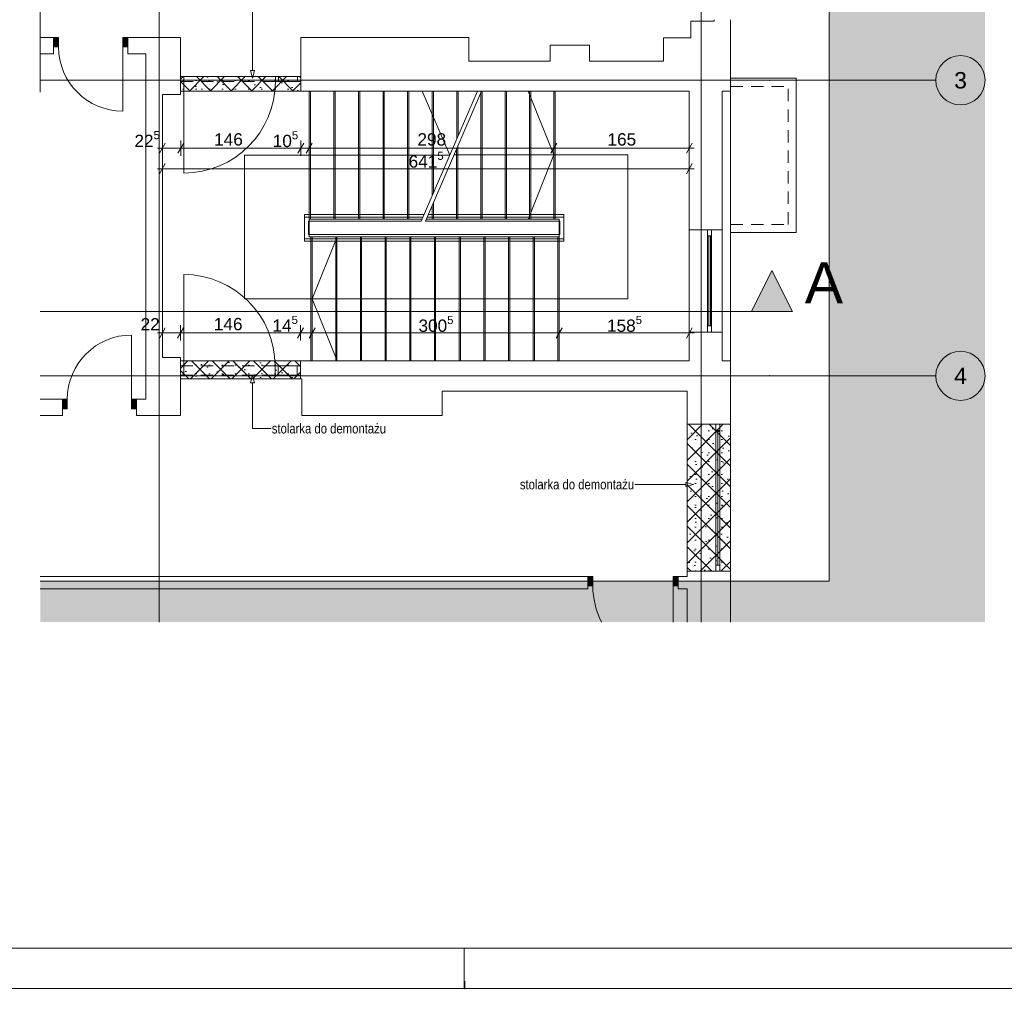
# Paper-space layout 'A-24 ROZBIÓRKI - PIĘTRO 6' of a CAD drawing. Header units: millimetres. Extents: x 0 to 540, y 0 to 297.
# Tile 5 of 7: x 306 to 426, y 0 to 118. Entities that reach past the tile are written whole.
import ezdxf
from ezdxf.xclip import XClip

# ---------------------------------------------------------------- set-up
doc = ezdxf.new("R2010")
doc.units = ezdxf.units.MM
doc.header["$MEASUREMENT"] = 0
doc.header["$XCLIPFRAME"] = 0
for name, pattern in [('ACAD_ISO03W100', [300, 120, -180]), ('DASHDOTX2', [1000, 500, -250, 0, -250]), ('GESTRICHELT2', [93.75, 62.5, -31.25]), ('Przer. długie kreski', [2.5, 1.5, -1]), ('PRZERYWANA_DU_A', [550, 350.0000000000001, -199.9999999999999])]:
    doc.linetypes.add(name, pattern=pattern)
for name, color, linetype, lineweight in [('0_Nr_pióra__2', 8, 'Continuous', 13), ('A_linie przekroju_Nr_pióra__1', 7, 'Continuous', 20), ('A_wymiary_Nr_pióra__1', 7, 'Continuous', 20), ('A_wymiary_Nr_pióra__2', 8, 'Continuous', 13), ('A_ściany_Nr_pióra__1', 7, 'Continuous', 20), ('Drzwi Archicad_Nr_pióra__1', 7, 'Continuous', 20)]:
    doc.layers.add(name, color=color, linetype=linetype, lineweight=lineweight)
for name, color, linetype, lineweight, true_color in [('A__balustrada_Nr_pióra__161', 7, 'Continuous', 5, 0x949494), ('A_Arkusz_Nr_pióra__255', 7, 'Continuous', 15, 0x242424), ('A_opis_Nr_pióra__255', 7, 'Continuous', 15, 0x242424), ('A_opis_Nr_pióra__8', 7, 'Continuous', 13, 0x4c4c4c), ('A_osie_Nr_pióra__16', 7, 'Continuous', 5, 0x0f0f0f), ('A_osie_Nr_pióra__76', 7, 'Continuous', 5, 0x2d2d2d), ('A_pochwyt_Nr_pióra__161', 7, 'Continuous', 5, 0x949494), ('A_rozbiórki_Nr_pióra__10', 7, 'Continuous', 13, 0x4b4b4b), ('A_schody_Nr_pióra__10', 7, 'Continuous', 13, 0x4b4b4b), ('A_schody_Nr_pióra__4', 7, 'Continuous', 18, 0x4b4b4b), ('A_ściany_Nr_pióra__10', 7, 'Continuous', 13, 0x4b4b4b), ('A_ściany_Nr_pióra__19', 7, 'Continuous', 5, 0x191919), ('Okna Archicada_Nr_pióra__19', 7, 'Continuous', 5, 0x191919)]:
    doc.layers.add(name, color=color, linetype=linetype, lineweight=lineweight, true_color=true_color)
for name, color, linetype in [('A_linie przekroju', 7, 'Continuous'), ('A_podrys', 7, 'Continuous'), ('A_rozbiórki', 7, 'Continuous'), ('Drzwi Archicad', 7, 'Continuous')]:
    doc.layers.add(name, color=color, linetype=linetype)
doc.styles.add('STYL_AUTOMATYCZNY_1', font='arial.ttf')
doc.styles.add('STYL_AUTOMATYCZNY_2', font='ARIALN.TTF')
doc.styles.add('STYL_AUTOMATYCZNY_4', font='arial.ttf')
pattern_1 = [(45, (-1716.411246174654, -334.4476860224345), (-1.257235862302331, 1.257235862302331), []), (135, (-1716.411246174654, -334.4476860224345), (1.257235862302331, 1.257235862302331), []), (90, (-1717.668482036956, -333.1904501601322), (-1.600200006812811, 0), [0, -1.066800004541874, 0, -1.600200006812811]), (155, (-1716.411246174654, -331.9332142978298), (0.6762737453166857, 1.450273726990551), [0, -0.7823200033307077, 0, -1.351280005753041])]

# ---------------------------------------------------------------- blocks, each defined once
blk = doc.blocks.new('Rysunek_2_2', base_point=(-1716.411246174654, -334.4476860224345))
at = {"linetype": 'Continuous', "lineweight": 0, "true_color": 0x484848}
blk.add_hatch(color=251, dxfattribs=at).paths.add_polyline_path([(423.4538667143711, 220.3362008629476), (308.3886548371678, 220.3362008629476), (308.3886548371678, 208.4371472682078), (404.4538622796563, 208.4371472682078), (404.4538622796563, 49.62715099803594), (308.3886548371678, 49.62715099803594), (308.3886548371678, 44.62714708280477), (423.4538667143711, 44.62714708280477)])
at = {"layer": 'A_linie przekroju', "linetype": 'Continuous', "lineweight": 0, "true_color": 0x000000}
blk.add_hatch(color=18, dxfattribs=at).paths.add_polyline_path([(399.9983686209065, 82.4598527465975), (397.4983686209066, 87.4598527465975), (394.9983686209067, 82.4598527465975)])
at = {"layer": 'A_rozbiórki', "linetype": 'Continuous', "lineweight": 0, "true_color": 0x4b4b4b}
h = blk.add_hatch(dxfattribs=at)
h.set_pattern_fill('facing_tile_0002', color=251, style=0, pattern_type=2)
h.set_pattern_definition(pattern_1)
h.paths.add_polyline_path([(340.1138627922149, 111.0671480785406), (325.4838627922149, 111.0671480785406), (325.4838627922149, 109.3171480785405), (340.1138627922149, 109.3171480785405)])
h = blk.add_hatch(dxfattribs=at)
h.set_pattern_fill('facing_tile_0002', color=251, style=0, pattern_type=2)
h.set_pattern_definition(pattern_1)
h.paths.add_polyline_path([(340.0738627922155, 76.44714807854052), (325.464464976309, 76.44714807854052), (325.464464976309, 74.24714807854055), (340.0738627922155, 74.24714807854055)])
h = blk.add_hatch(dxfattribs=at)
h.set_pattern_fill('facing_tile_0002', color=251, style=0, pattern_type=2)
h.set_pattern_definition(pattern_1)
h.paths.add_polyline_path([(387.1738627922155, 68.72714807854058), (387.1738627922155, 50.82714807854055), (392.4538627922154, 50.82714807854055), (392.4538627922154, 68.72714807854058)])
at = {"layer": 'Drzwi Archicad', "linetype": 'Continuous', "lineweight": 0, "true_color": 0xfdfdfd}
for points in [[(310.0228273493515, 115.8471480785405), (310.0228273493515, 114.6971480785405), (310.6228273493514, 114.6971480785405), (310.6228273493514, 115.8471480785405)], [(319.0493673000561, 114.6971480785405), (319.0493673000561, 115.8471480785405), (318.4493673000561, 115.8471480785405), (318.4493673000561, 114.6971480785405)], [(311.0867123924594, 70.62214807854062), (311.6867123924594, 70.62214807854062), (311.6867123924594, 71.7721480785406), (311.0867123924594, 71.7721480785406)], [(320.113252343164, 71.7721480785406), (319.5132523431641, 71.7721480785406), (319.5132523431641, 70.62214807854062), (320.113252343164, 70.62214807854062)], [(375.0858627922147, 50.1771480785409), (375.0858627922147, 49.02714807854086), (375.6858627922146, 49.02714807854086), (375.6858627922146, 50.1771480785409)], [(386.0858627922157, 49.02714807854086), (386.0858627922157, 50.1771480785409), (385.4858627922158, 50.1771480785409), (385.4858627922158, 49.02714807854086)]]:
    blk.add_hatch(color=7, dxfattribs=at).paths.add_polyline_path(points)
at = {"layer": '0_Nr_pióra__2', "color": 8, "linetype": 'PRZERYWANA_DU_A', "lineweight": 13, "flags": 128}
for points in [[(308.3886525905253, 208.4371480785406), (308.3886525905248, 49.62714807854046)], [(308.3886525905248, 49.62714807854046), (404.453862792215, 49.62714807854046), (404.453862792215, 208.4371480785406), (308.3886525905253, 208.4371480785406)]]:
    blk.add_lwpolyline(points, dxfattribs=at)
at = {"layer": 'A__balustrada_Nr_pióra__161', "color": 252, "linetype": 'Continuous', "lineweight": 5, "true_color": 0x949494}
for p, q in [((340.5538637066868, 91.02714715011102), (340.5538637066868, 94.26714813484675)), ((340.5538637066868, 93.96714920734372), (355.0127521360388, 93.96714920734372)), ((355.5127503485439, 93.96714920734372), (372.173861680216, 93.96714920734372)), ((372.173861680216, 91.02714715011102), (372.173861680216, 94.26714813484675)), ((341.0538619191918, 93.46714837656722), (354.797367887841, 93.46714837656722)), ((341.0538619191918, 91.82714690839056), (341.0538619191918, 93.46714837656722)), ((355.2973687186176, 93.46714837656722), (371.673863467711, 93.46714837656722)), ((371.673863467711, 91.82714690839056), (371.673863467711, 93.46714837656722)), ((340.5538637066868, 91.32714869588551), (372.173861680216, 91.32714869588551)), ((341.0538619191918, 91.82714690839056), (371.673863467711, 91.82714690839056))]:
    blk.add_line(p, q, dxfattribs=at)
at = {"layer": 'A_linie przekroju_Nr_pióra__1', "color": 7, "linetype": 'ACAD_ISO03W100', "lineweight": 20}
blk.add_line((308.3886554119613, 82.45985244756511), (394.9983687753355, 82.45985244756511), dxfattribs=at)
at = {"layer": 'A_linie przekroju_Nr_pióra__1', "color": 7, "linetype": 'Continuous', "lineweight": 20, "flags": 128}
blk.add_lwpolyline([(399.9983686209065, 82.4598527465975), (394.9983686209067, 82.4598527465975), (397.4983686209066, 87.4598527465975)], close=True, dxfattribs=at)
at = {"layer": 'A_opis_Nr_pióra__255', "color": 250, "linetype": 'Continuous', "lineweight": 15, "true_color": 0x242424}
for p, q in [((334.2533311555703, 111.813117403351), (334.2533311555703, 129.8861054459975)), ((334.0033333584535, 111.813117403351), (334.5033315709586, 111.813117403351)), ((334.2533311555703, 110.8801042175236), (334.0033333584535, 111.813117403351)), ((334.2533311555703, 110.8801042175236), (334.5033315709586, 111.813117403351)), ((334.2533311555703, 74.69714766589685), (334.0033333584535, 73.76413448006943)), ((334.2533311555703, 74.69714766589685), (334.5033315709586, 73.76413448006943)), ((334.5033315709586, 73.76413448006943), (334.0033333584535, 73.76413448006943)), ((334.2533311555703, 73.76413448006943), (334.2533311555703, 68.20405172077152)), ((334.2533311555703, 68.20405172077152), (336.4939483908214, 68.20405172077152)), ((383.0456056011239, 61.39295885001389), (380.8049883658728, 61.39295885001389)), ((387.0099592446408, 61.39295885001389), (383.0456056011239, 61.39295885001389)), ((387.0099592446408, 61.14296105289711), (387.0099592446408, 61.64295926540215)), ((387.9429698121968, 61.39295885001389), (387.0099592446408, 61.64295926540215)), ((387.9429698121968, 61.39295885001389), (387.0099592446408, 61.14296105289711))]:
    blk.add_line(p, q, dxfattribs=at)
at = {"layer": 'A_osie_Nr_pióra__16', "color": 250, "linetype": 'DASHDOTX2', "lineweight": 5, "true_color": 0x0f0f0f}
for p, q in [((322.8858642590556, 194.0851257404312), (322.8858642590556, 44.62714879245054)), ((388.8858628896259, 194.0851257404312), (388.8858628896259, 44.62714879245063)), ((397.2027839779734, 110.6271455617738), (308.3886527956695, 110.6271455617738)), ((397.2027823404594, 110.6271480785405), (417.4538637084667, 110.6271477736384)), ((397.2027839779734, 74.62715162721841), (308.3886527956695, 74.62715162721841)), ((397.2027823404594, 74.62714807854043), (417.4538637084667, 74.62714817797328))]:
    blk.add_line(p, q, dxfattribs=at)
for p in [(397.2027823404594, 110.6271480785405), (397.2027823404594, 110.6271480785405), (397.2027823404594, 74.62714807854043), (397.2027823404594, 74.62714807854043)]:
    blk.add_point(p, dxfattribs=at)
at = {"layer": 'A_osie_Nr_pióra__76', "color": 250, "linetype": 'Continuous', "lineweight": 5, "true_color": 0x2d2d2d}
for centre in [(420.4538627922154, 110.6271480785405), (420.4538627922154, 74.62714807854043)]:
    blk.add_circle(centre, 3, dxfattribs=at)
at = {"layer": 'A_pochwyt_Nr_pióra__161', "color": 252, "linetype": 'Continuous', "lineweight": 5, "true_color": 0x949494}
for p, q in [((340.5538637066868, 94.26714813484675), (355.1419795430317, 94.26714813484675)), ((355.6419803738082, 94.26714813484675), (372.173861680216, 94.26714813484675)), ((340.5538637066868, 91.02714715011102), (372.173861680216, 91.02714715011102))]:
    blk.add_line(p, q, dxfattribs=at)
at = {"layer": 'A_rozbiórki_Nr_pióra__10', "color": 251, "linetype": 'ACAD_ISO03W100', "lineweight": 13, "true_color": 0x4b4b4b, "flags": 128}
for points in [[(340.1138627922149, 111.0671480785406), (325.4838627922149, 111.0671480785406), (325.4838627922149, 109.3171480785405), (340.1138627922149, 109.3171480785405)], [(340.0738627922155, 76.44714807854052), (325.464464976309, 76.44714807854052), (325.464464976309, 74.24714807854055), (340.0738627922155, 74.24714807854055)], [(387.1738627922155, 68.72714807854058), (392.4538627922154, 68.72714807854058), (392.4538627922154, 50.82714807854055), (387.1738627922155, 50.82714807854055)]]:
    blk.add_lwpolyline(points, close=True, dxfattribs=at)
at = {"layer": 'A_schody_Nr_pióra__10', "color": 251, "linetype": 'GESTRICHELT2', "lineweight": 13, "true_color": 0x4b4b4b}
for p, q in [((341.3038623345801, 93.71714879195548), (341.3038623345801, 109.3171480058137)), ((344.2988638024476, 93.71714879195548), (344.2988638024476, 109.3171480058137)), ((347.2938626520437, 93.71714879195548), (347.2938626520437, 109.3171480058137)), ((350.2888615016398, 93.71714879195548), (350.2888615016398, 109.3171480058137)), ((353.2838629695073, 93.71714879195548), (353.2838629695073, 109.3171480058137)), ((356.2788618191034, 96.90636316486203), (356.2788618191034, 109.3171480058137)), ((359.2738632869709, 103.8591097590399), (359.2738632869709, 109.3171480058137)), ((362.2008630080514, 93.71714879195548), (362.2008630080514, 109.3171480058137)), ((365.1618636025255, 93.71714879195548), (365.1618636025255, 109.3171480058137)), ((368.122861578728, 93.71714879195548), (368.122861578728, 109.3171480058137)), ((371.0838621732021, 93.71714879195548), (371.0838621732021, 109.3171480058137)), ((359.2398624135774, 93.71714879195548), (359.2398624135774, 102.6194550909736)), ((356.2788618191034, 93.71714879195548), (356.2788618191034, 95.7456389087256)), ((341.363862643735, 91.57714911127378), (341.363862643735, 76.44714795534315)), ((344.3698634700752, 91.57714911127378), (344.3698634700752, 76.44714795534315)), ((347.375861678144, 91.57714911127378), (347.375861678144, 76.44714795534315)), ((350.3818625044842, 91.57714911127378), (350.3818625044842, 76.44714795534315)), ((353.3878633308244, 91.57714911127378), (353.3878633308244, 76.44714795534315)), ((356.3938615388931, 91.57714911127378), (356.3938615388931, 76.44714795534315)), ((359.3998623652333, 91.57714911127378), (359.3998623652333, 76.44714795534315)), ((362.4058631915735, 91.57714911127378), (362.4058631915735, 76.44714795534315)), ((365.4118640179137, 91.57714911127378), (365.4118640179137, 76.44714795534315)), ((368.4178622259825, 91.57714911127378), (368.4178622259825, 76.44714795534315)), ((371.4238630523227, 91.57714911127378), (371.4238630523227, 76.44714795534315))]:
    blk.add_line(p, q, dxfattribs=at)
at = {"layer": 'A_schody_Nr_pióra__4', "color": 251, "linetype": 'Continuous', "lineweight": 18, "true_color": 0x4b4b4b}
for p, q in [((341.1538615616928, 91.57714911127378), (341.1538615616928, 109.3171480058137)), ((344.1488630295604, 93.71714879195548), (344.1488630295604, 109.3171480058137)), ((347.1438618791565, 93.71714879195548), (347.1438618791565, 109.3171480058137)), ((350.138863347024, 93.71714879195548), (350.138863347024, 109.3171480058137)), ((353.13386219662, 93.71714879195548), (353.13386219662, 109.3171480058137)), ((354.797367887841, 93.46714837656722), (361.6249951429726, 109.3171480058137)), ((354.9050600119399, 109.3171480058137), (358.2650275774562, 101.5171470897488)), ((355.2973687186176, 93.46714837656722), (362.1249959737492, 109.3171480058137)), ((356.1288636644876, 96.55814614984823), (356.1288636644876, 109.3171480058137)), ((359.1238625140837, 103.5108927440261), (359.1238625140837, 109.3171480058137)), ((362.0508622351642, 93.71714879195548), (362.0508622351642, 109.3171480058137)), ((365.0118628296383, 93.71714879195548), (365.0118628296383, 109.3171480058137)), ((367.8196395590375, 109.3171480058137), (370.9338640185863, 101.5264681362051)), ((367.9728634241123, 93.71714879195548), (367.9728634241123, 109.3171480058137)), ((370.9338640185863, 93.71714879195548), (370.9338640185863, 109.3171480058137)), ((359.0898616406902, 93.71714879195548), (359.0898616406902, 102.2712380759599)), ((358.2650275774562, 101.5171470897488), (333.2538636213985, 101.5171470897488)), ((333.2538636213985, 84.01214853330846), (333.2538636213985, 101.5171470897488)), ((379.9478107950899, 101.5264681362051), (358.7690422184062, 101.5264681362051)), ((367.8122298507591, 93.71714879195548), (370.9338640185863, 101.5264681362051)), ((379.9478107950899, 84.01214853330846), (379.9478107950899, 101.5264681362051)), ((356.1288636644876, 93.71714879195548), (356.1288636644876, 95.3974218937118)), ((341.1538615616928, 93.71714879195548), (354.9050600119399, 93.71714879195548)), ((355.4050608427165, 93.71714879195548), (371.57386382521, 93.71714879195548)), ((371.57386382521, 93.71714879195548), (371.57386382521, 76.44714795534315)), ((371.57386382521, 91.57714911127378), (341.1538615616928, 91.57714911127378)), ((341.5138634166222, 91.57714911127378), (341.5138634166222, 76.44714795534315)), ((344.5378334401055, 91.57714911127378), (341.5138634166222, 84.01214853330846)), ((344.519861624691, 91.57714911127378), (344.519861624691, 76.44714795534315)), ((347.5258624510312, 91.57714911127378), (347.5258624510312, 76.44714795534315)), ((350.5318632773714, 91.57714911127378), (350.5318632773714, 76.44714795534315)), ((353.5378614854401, 91.57714911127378), (353.5378614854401, 76.44714795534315)), ((356.5438623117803, 91.57714911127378), (356.5438623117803, 76.44714795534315)), ((359.5498631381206, 91.57714911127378), (359.5498631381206, 76.44714795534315)), ((362.5558639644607, 91.57714911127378), (362.5558639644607, 76.44714795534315)), ((365.5618621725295, 91.57714911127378), (365.5618621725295, 76.44714795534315)), ((368.5678629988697, 91.57714911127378), (368.5678629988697, 76.44714795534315)), ((333.2538636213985, 84.01214853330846), (379.9478107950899, 84.01214853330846)), ((344.5378727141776, 76.44714795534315), (341.5138634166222, 84.01214853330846))]:
    blk.add_line(p, q, dxfattribs=at)
at = {"layer": 'A_wymiary_Nr_pióra__1', "color": 7, "linetype": 'Continuous', "lineweight": 20}
for p, q in [((323.6247068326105, 102.9821485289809), (322.9030195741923, 101.7321490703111)), ((325.8617553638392, 102.9821485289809), (325.1400681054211, 101.7321490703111)), ((340.4717651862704, 102.9821485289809), (339.7500779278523, 101.7321490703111)), ((341.5147065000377, 102.9821485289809), (340.7930192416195, 101.7321490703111)), ((371.2947063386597, 102.9821485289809), (370.5730190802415, 101.7321490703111)), ((387.0730203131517, 101.7321490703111), (387.7947075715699, 102.9821485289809)), ((323.6247068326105, 100.4821469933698), (322.9030195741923, 99.23214753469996)), ((387.0730203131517, 99.23214753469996), (387.7947075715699, 100.4821469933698)), ((323.6247068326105, 80.48214779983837), (322.9030195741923, 79.23214834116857)), ((325.8246963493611, 80.48214779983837), (325.103009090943, 79.23214834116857)), ((340.4347061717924, 80.48214779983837), (339.7130189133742, 79.23214834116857)), ((341.8747057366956, 80.48214779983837), (341.1530184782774, 79.23214834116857)), ((371.9347061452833, 80.48214779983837), (371.2130188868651, 79.23214834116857)), ((387.0730203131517, 79.23214834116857), (387.7947075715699, 80.48214779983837))]:
    blk.add_line(p, q, dxfattribs=at)
at = {"layer": 'A_wymiary_Nr_pióra__2', "color": 8, "linetype": 'Continuous', "lineweight": 13}
for p, q in [((323.2638618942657, 101.4196478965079), (323.2638618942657, 103.2946470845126)), ((325.5009130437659, 101.4196478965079), (325.5009130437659, 103.2946470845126)), ((340.1109228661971, 101.4196478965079), (340.1109228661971, 103.2946470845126)), ((341.1538615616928, 101.4196478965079), (341.1538615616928, 103.2946470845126)), ((370.9338640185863, 101.4196478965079), (370.9338640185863, 103.2946470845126)), ((387.4338626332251, 101.4196478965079), (387.4338626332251, 103.2946470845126)), ((322.6526133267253, 102.357148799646), (323.2638618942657, 102.357148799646)), ((323.2638618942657, 102.357148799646), (325.5009130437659, 102.357148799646)), ((325.5009130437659, 102.357148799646), (340.1109228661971, 102.357148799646)), ((340.1109228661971, 102.357148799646), (341.1538615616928, 102.357148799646)), ((341.1538615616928, 102.357148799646), (370.9338640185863, 102.357148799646)), ((370.9338640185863, 102.357148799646), (387.4338626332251, 102.357148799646)), ((387.4338626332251, 102.357148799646), (388.045113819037, 102.357148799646)), ((323.2638618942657, 98.91964897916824), (323.2638618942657, 100.794648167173)), ((387.4338626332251, 98.91964897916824), (387.4338626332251, 100.794648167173)), ((322.6526133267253, 99.85714726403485), (323.2638618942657, 99.85714726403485)), ((323.2638618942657, 99.85714726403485), (387.4338626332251, 99.85714726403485)), ((387.4338626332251, 99.85714726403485), (388.045113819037, 99.85714726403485)), ((323.2638618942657, 78.91964716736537), (323.2638618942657, 80.79464897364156)), ((325.4638540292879, 78.91964716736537), (325.4638540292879, 80.79464897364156)), ((340.0738638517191, 78.91964716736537), (340.0738638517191, 80.79464897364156)), ((341.5138634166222, 78.91964716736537), (341.5138634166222, 80.79464897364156)), ((371.57386382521, 78.91964716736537), (371.57386382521, 80.79464897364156)), ((387.4338626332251, 78.91964716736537), (387.4338626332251, 80.79464897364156)), ((322.6526133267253, 79.85714807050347), (323.2638618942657, 79.85714807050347)), ((323.2638618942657, 79.85714807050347), (325.4638540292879, 79.85714807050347)), ((325.4638540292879, 79.85714807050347), (340.0738638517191, 79.85714807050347)), ((340.0738638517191, 79.85714807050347), (341.5138634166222, 79.85714807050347)), ((341.5138634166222, 79.85714807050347), (371.57386382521, 79.85714807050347)), ((371.57386382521, 79.85714807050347), (387.4338626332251, 79.85714807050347)), ((387.4338626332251, 79.85714807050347), (388.045113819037, 79.85714807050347))]:
    blk.add_line(p, q, dxfattribs=at)
at = {"layer": 'A_ściany_Nr_pióra__1', "color": 7, "linetype": 'Continuous', "lineweight": 20}
for p, q in [((310.0228284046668, 115.8471484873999), (309.5528277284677, 115.8471484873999)), ((310.0228284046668, 115.8471484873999), (310.0228284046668, 114.6971486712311)), ((319.0493664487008, 115.8471484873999), (319.5193671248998, 115.8471484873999)), ((319.0493664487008, 115.8471484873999), (319.0493664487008, 114.6971486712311)), ((325.483862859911, 111.06714829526), (325.483862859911, 115.8471484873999)), ((340.1138631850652, 111.06714829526), (340.1138631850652, 115.8471484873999)), ((310.0228284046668, 114.6971486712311), (310.0228284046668, 113.8521486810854)), ((319.0493664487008, 114.6971486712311), (319.0493664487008, 113.8521486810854)), ((310.0228284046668, 113.8521486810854), (309.6528273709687, 113.8521486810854)), ((319.0493664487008, 113.8521486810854), (319.4193674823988, 113.8521486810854)), ((325.483862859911, 110.4671478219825), (325.483862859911, 111.06714829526)), ((325.483862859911, 109.3171480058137), (325.483862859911, 110.4671478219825)), ((340.1138631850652, 110.4671478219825), (340.1138631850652, 111.06714829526)), ((340.1138631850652, 109.3171480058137), (340.1138631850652, 110.4671478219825)), ((392.4538640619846, 109.3171480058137), (392.4538640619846, 76.44714795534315)), ((391.4538624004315, 92.41714820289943), (387.4338626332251, 92.41714820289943)), ((391.4538624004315, 92.41714820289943), (391.4538624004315, 79.94714853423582)), ((391.4538624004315, 79.94714853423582), (387.4338626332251, 79.94714853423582)), ((325.4638618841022, 76.44714795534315), (325.4638618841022, 75.84714748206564)), ((325.4638618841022, 75.84714748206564), (325.4638618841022, 74.69714766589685)), ((340.0738638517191, 76.44714795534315), (340.0738638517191, 75.84714748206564)), ((340.0738638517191, 75.84714748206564), (340.0738638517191, 74.69714766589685)), ((325.4638618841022, 74.69714766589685), (325.4638618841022, 74.24714796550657)), ((340.0738638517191, 74.69714766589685), (340.0738638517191, 74.24714796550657)), ((311.0867132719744, 71.77214830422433), (310.6167125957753, 71.77214830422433)), ((311.0867132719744, 71.77214830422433), (311.0867132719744, 70.62214848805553)), ((320.1132513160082, 71.77214830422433), (320.5832519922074, 71.77214830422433)), ((320.1132513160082, 71.77214830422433), (320.1132513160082, 70.62214848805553)), ((311.0867132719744, 69.7771484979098), (310.7167122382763, 69.7771484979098)), ((311.0867132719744, 70.62214848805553), (311.0867132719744, 69.7771484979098)), ((320.1132513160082, 70.62214848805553), (320.1132513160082, 69.7771484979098)), ((320.1132513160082, 69.7771484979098), (320.4832523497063, 69.7771484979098)), ((392.4538640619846, 68.72714832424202), (387.1738630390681, 68.72714832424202)), ((392.4538640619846, 50.82714685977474), (387.1738630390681, 50.82714685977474)), ((375.0858639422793, 50.17714787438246), (374.6158632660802, 50.17714787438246)), ((375.0858639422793, 50.17714787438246), (375.0858639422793, 49.02714805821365)), ((386.0858638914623, 50.17714787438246), (386.5558619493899, 50.17714787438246)), ((386.0858638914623, 50.17714787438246), (386.0858638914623, 49.02714805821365)), ((375.0858639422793, 48.67714800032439), (374.7158629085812, 48.67714800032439)), ((375.0858639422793, 49.02714805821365), (375.0858639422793, 48.67714800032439)), ((386.0858638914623, 49.02714805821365), (386.0858638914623, 48.67714800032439)), ((386.0858638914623, 48.67714800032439), (386.4558623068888, 48.67714800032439))]:
    blk.add_line(p, q, dxfattribs=at)
at = {"layer": 'A_ściany_Nr_pióra__1', "color": 7, "linetype": 'Continuous', "lineweight": 20, "flags": 128}
for points in [[(387.6038627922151, 117.8071480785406), (387.6038627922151, 115.8171480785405)], [(390.4538627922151, 117.8071480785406), (387.6038627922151, 117.8071480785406)], [(390.4538627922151, 118.0071480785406), (390.4538627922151, 117.8071480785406)], [(392.4538627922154, 117.8071480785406), (392.4538627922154, 118.0071480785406)], [(392.4538627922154, 109.3171480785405), (392.4538627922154, 117.8071480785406)], [(310.0228272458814, 115.8471480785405), (308.3886525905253, 115.8471480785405)], [(321.2638627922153, 115.8471480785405), (319.0493673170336, 115.8471480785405)], [(325.4838627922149, 115.8471480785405), (321.2638627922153, 115.8471480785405)], [(325.4838627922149, 108.9071480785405), (325.4838627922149, 115.8471480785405)], [(360.593862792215, 115.8471480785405), (340.1138627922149, 115.8471480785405)], [(340.1138627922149, 115.8471480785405), (340.1138627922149, 109.3171480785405)], [(360.593862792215, 112.9671480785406), (360.593862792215, 115.8471480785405)], [(387.6038627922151, 115.8171480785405), (384.2938627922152, 115.8171480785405)], [(384.2938627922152, 115.8171480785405), (384.2938627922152, 112.9671480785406)], [(375.2738627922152, 114.9171480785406), (370.5038627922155, 114.9171480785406)], [(370.5038627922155, 114.9171480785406), (370.5038627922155, 112.9671480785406)], [(375.2738627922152, 112.9671480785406), (375.2738627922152, 114.9171480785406)], [(308.3886525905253, 113.8521480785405), (310.0228272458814, 113.8521480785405)], [(319.0493673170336, 113.8521480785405), (321.2638627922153, 113.8521480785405)], [(321.2638627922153, 113.8521480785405), (321.2638627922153, 71.7721480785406)], [(370.5038627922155, 112.9671480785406), (360.593862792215, 112.9671480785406)], [(384.2938627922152, 112.9671480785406), (375.2738627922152, 112.9671480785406)], [(340.1138627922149, 109.3171480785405), (360.593862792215, 109.3171480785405)], [(360.593862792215, 109.3171480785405), (370.5038627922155, 109.3171480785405)], [(370.5038627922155, 109.3171480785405), (375.2738627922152, 109.3171480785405)], [(375.2738627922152, 109.3171480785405), (384.2938627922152, 109.3171480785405)], [(384.2938627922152, 109.3171480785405), (387.4338627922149, 109.3171480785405)], [(387.4338627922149, 109.3171480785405), (387.4338627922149, 92.41714807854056)], [(387.4338627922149, 109.3171480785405), (387.4338627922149, 76.44714807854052)], [(391.453862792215, 92.41714807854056), (391.453862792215, 109.3171480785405)], [(391.453862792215, 109.3171480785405), (392.4538627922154, 109.3171480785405)], [(323.2638627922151, 108.9071480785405), (325.4838627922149, 108.9071480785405)], [(323.2638627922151, 76.8571480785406), (323.2638627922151, 108.9071480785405)], [(387.4338627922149, 79.9471480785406), (387.4338627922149, 76.44714807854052)], [(391.453862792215, 76.44714807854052), (391.453862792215, 79.9471480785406)], [(325.464464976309, 76.8571480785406), (323.2638627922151, 76.8571480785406)], [(325.464464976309, 69.77714807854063), (325.464464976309, 76.8571480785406)], [(340.2538627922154, 76.44714807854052), (340.0738627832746, 76.44714807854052)], [(357.3338627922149, 76.44714807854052), (340.2538627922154, 76.44714807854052)], [(387.4338627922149, 76.44714807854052), (357.3338627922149, 76.44714807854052)], [(392.4538627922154, 76.44714807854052), (391.453862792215, 76.44714807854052)], [(392.4538627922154, 68.72714807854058), (392.4538627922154, 76.44714807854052)], [(340.0738627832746, 74.24714807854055), (340.2538627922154, 74.24714807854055)], [(340.2538627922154, 74.24714807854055), (340.2538627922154, 69.77714807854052)], [(357.3338627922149, 69.77714807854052), (357.3338627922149, 72.77714807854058)], [(357.3338627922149, 72.77714807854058), (387.1738627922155, 72.77714807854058)], [(387.1738627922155, 72.77714807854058), (387.1738627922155, 68.72714807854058)], [(311.086712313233, 71.7721480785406), (308.3886525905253, 71.7721480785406)], [(321.2638627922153, 71.7721480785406), (320.1132524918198, 71.7721480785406)], [(308.3886525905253, 69.77714807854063), (311.0867125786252, 69.77714807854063)], [(320.1132525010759, 69.77714807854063), (323.2638627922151, 69.77714807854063)], [(323.2638627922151, 69.77714807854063), (325.464464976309, 69.77714807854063)], [(340.2538627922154, 69.77714807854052), (357.3338627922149, 69.77714807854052)], [(387.1738627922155, 50.82714807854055), (387.1738627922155, 50.1771480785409)], [(392.4538627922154, 44.62714807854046), (392.4538627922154, 50.82714807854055)], [(375.0858632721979, 50.1771480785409), (308.3886525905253, 50.1771480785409)], [(387.1738627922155, 50.1771480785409), (386.0858626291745, 50.1771480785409)], [(308.3886525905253, 48.6771480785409), (375.0858632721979, 48.6771480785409)], [(386.0858626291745, 48.6771480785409), (387.1738627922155, 48.6771480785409)], [(387.1738627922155, 48.6771480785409), (387.1738627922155, 44.62714807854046)]]:
    blk.add_lwpolyline(points, dxfattribs=at)
at = {"layer": 'A_ściany_Nr_pióra__10', "color": 251, "linetype": 'Przer. długie kreski', "lineweight": 13, "true_color": 0x4b4b4b}
for p, q in [((325.5009130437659, 111.06714829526), (340.1109228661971, 111.06714829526)), ((325.5009130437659, 110.4671478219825), (340.1109228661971, 110.4671478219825)), ((392.4538640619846, 109.8671473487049), (399.4538626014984, 109.8671473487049)), ((399.4538626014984, 93.0671471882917), (399.4538626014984, 109.8671473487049)), ((392.4538640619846, 93.0671471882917), (399.4538626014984, 93.0671471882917)), ((325.4638540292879, 75.84714748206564), (340.0738638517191, 75.84714748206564)), ((325.4638540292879, 74.69714766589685), (340.0738638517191, 74.69714766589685))]:
    blk.add_line(p, q, dxfattribs=at)
at = {"layer": 'A_ściany_Nr_pióra__10', "color": 251, "linetype": 'Continuous', "lineweight": 13, "true_color": 0x4b4b4b}
for p, q in [((392.4538640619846, 110.867149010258), (400.4538616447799, 110.867149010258)), ((400.4538616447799, 92.06714814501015), (400.4538616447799, 110.867149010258)), ((392.4538640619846, 92.06714814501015), (400.4538616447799, 92.06714814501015))]:
    blk.add_line(p, q, dxfattribs=at)
at = {"layer": 'A_ściany_Nr_pióra__19', "color": 250, "linetype": 'Continuous', "lineweight": 5, "true_color": 0x191919}
for p, q in [((387.1738630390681, 68.72714832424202), (387.1738630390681, 50.82714685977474)), ((392.4538640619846, 50.82714685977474), (392.4538640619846, 68.72714832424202))]:
    blk.add_line(p, q, dxfattribs=at)
at = {"layer": 'Drzwi Archicad_Nr_pióra__1', "color": 7, "linetype": 'Continuous', "lineweight": 20}
for p, q in [((310.0228284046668, 115.8471484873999), (309.5528277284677, 115.8471484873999)), ((310.0228284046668, 115.8471484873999), (309.5528277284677, 115.8471484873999)), ((310.0228284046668, 115.8471484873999), (310.6228262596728, 115.8471484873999)), ((310.0228284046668, 114.6971486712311), (310.0228284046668, 115.8471484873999)), ((310.0228284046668, 115.8471484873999), (310.0228284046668, 114.6971486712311)), ((310.0228284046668, 115.8471484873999), (310.0228284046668, 114.6971486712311)), ((310.6228262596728, 115.8471484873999), (310.6228262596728, 114.6971486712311)), ((318.4493685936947, 114.6971486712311), (318.4493685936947, 115.8471484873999)), ((318.4493685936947, 115.8471484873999), (319.0493664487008, 115.8471484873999)), ((319.0493664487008, 115.8471484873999), (319.0493664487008, 114.6971486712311)), ((319.0493664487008, 115.8471484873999), (319.0493664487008, 114.6971486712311)), ((319.0493664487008, 115.8471484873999), (319.0493664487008, 114.6971486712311)), ((319.0493664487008, 115.8471484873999), (319.5193671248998, 115.8471484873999)), ((319.0493664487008, 115.8471484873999), (319.5193671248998, 115.8471484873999)), ((325.483862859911, 111.06714829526), (325.483862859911, 115.8471484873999)), ((340.1138631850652, 111.06714829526), (340.1138631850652, 115.8471484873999)), ((310.6228262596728, 114.6971486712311), (310.0228284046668, 114.6971486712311)), ((310.0228284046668, 114.6971486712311), (310.0228284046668, 113.8521486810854)), ((310.0228284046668, 114.6971486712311), (310.0228284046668, 113.8521486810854)), ((319.0493664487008, 114.6971486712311), (318.4493685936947, 114.6971486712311)), ((318.4493685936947, 114.6971486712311), (318.4493685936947, 106.8706089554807)), ((319.0493664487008, 114.6971486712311), (319.0493664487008, 113.8521486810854)), ((319.0493664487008, 114.6971486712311), (319.0493664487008, 113.8521486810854)), ((310.0228284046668, 113.8521486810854), (309.6528273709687, 113.8521486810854)), ((310.0228284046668, 113.8521486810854), (309.6528273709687, 113.8521486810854)), ((319.0493664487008, 113.8521486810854), (319.4193674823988, 113.8521486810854)), ((319.0493664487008, 113.8521486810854), (319.4193674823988, 113.8521486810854)), ((325.8838640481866, 111.06714829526), (325.483862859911, 111.06714829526)), ((325.483862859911, 111.06714829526), (325.483862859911, 110.4671478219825)), ((325.483862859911, 110.4671478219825), (325.483862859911, 111.06714829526)), ((325.483862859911, 110.4671478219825), (325.483862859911, 111.06714829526)), ((325.483862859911, 110.4671478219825), (325.8838640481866, 110.4671478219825)), ((325.483862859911, 109.3171480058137), (325.483862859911, 110.4671478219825)), ((325.8838640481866, 110.4671478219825), (325.8838640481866, 111.06714829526)), ((325.8838640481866, 110.4671478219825), (325.8838640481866, 99.32714889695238)), ((337.4238615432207, 111.06714829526), (337.0238629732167, 111.06714829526)), ((337.0238629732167, 111.06714829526), (337.0238629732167, 110.4671478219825)), ((337.0238629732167, 110.4671478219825), (337.4238615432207, 110.4671478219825)), ((337.4238615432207, 110.4671478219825), (337.4238615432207, 111.06714829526)), ((339.7138619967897, 111.06714829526), (337.4238615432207, 111.06714829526)), ((337.4238615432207, 111.06714829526), (337.4238615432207, 110.4671478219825)), ((337.4238615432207, 110.4671478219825), (339.7138619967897, 110.4671478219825)), ((340.1138631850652, 111.06714829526), (339.7138619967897, 111.06714829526)), ((339.7138619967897, 111.06714829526), (339.7138619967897, 110.4671478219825)), ((339.7138619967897, 110.4671478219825), (339.7138619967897, 111.06714829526)), ((339.7138619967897, 110.4671478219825), (340.1138631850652, 110.4671478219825)), ((340.1138631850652, 110.4671478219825), (340.1138631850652, 111.06714829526)), ((340.1138631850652, 110.4671478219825), (340.1138631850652, 111.06714829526)), ((340.1138631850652, 110.4671478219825), (340.1138631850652, 111.06714829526)), ((340.1138631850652, 109.3171480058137), (340.1138631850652, 110.4671478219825)), ((325.8638630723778, 75.84714748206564), (325.8638630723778, 86.96714804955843)), ((319.5132534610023, 71.77214830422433), (319.5132534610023, 79.59868801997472)), ((325.4638618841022, 76.44714795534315), (325.4638618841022, 75.84714748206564)), ((325.4638618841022, 75.84714748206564), (325.8638630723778, 75.84714748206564)), ((325.4638618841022, 74.69714766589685), (325.4638618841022, 75.84714748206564)), ((325.4638618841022, 75.84714748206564), (325.4638618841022, 74.69714766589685)), ((325.4638618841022, 75.84714748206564), (325.4638618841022, 74.69714766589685)), ((325.8638630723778, 75.84714748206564), (325.8638630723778, 74.69714766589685)), ((336.9838636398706, 74.69714766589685), (336.9838636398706, 75.84714748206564)), ((336.9838636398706, 75.84714748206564), (337.3838622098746, 75.84714748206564)), ((337.3838622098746, 75.84714748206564), (337.3838622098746, 74.69714766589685)), ((337.3838622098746, 74.69714766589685), (337.3838622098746, 75.84714748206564)), ((337.3838622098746, 75.84714748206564), (339.6738626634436, 75.84714748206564)), ((339.6738626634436, 74.69714766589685), (339.6738626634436, 75.84714748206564)), ((339.6738626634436, 75.84714748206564), (340.0738638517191, 75.84714748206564)), ((339.6738626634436, 75.84714748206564), (339.6738626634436, 74.69714766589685)), ((340.0738638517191, 76.44714795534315), (340.0738638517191, 75.84714748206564)), ((340.0738638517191, 75.84714748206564), (340.0738638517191, 74.69714766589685)), ((340.0738638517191, 75.84714748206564), (340.0738638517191, 74.69714766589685)), ((340.0738638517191, 75.84714748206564), (340.0738638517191, 74.69714766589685)), ((325.8638630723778, 74.69714766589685), (325.4638618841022, 74.69714766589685)), ((325.4638618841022, 74.69714766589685), (325.4638618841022, 74.24714796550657)), ((337.3838622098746, 74.69714766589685), (336.9838636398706, 74.69714766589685)), ((339.6738626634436, 74.69714766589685), (337.3838622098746, 74.69714766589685)), ((340.0738638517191, 74.69714766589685), (339.6738626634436, 74.69714766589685)), ((340.0738638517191, 74.69714766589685), (340.0738638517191, 74.24714796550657)), ((311.0867132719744, 71.77214830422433), (310.6167125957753, 71.77214830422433)), ((311.0867132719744, 71.77214830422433), (310.6167125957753, 71.77214830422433)), ((311.6867111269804, 71.77214830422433), (311.0867132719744, 71.77214830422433)), ((311.0867132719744, 71.77214830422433), (311.0867132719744, 70.62214848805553)), ((311.0867132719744, 71.77214830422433), (311.0867132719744, 70.62214848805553)), ((311.0867132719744, 71.77214830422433), (311.0867132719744, 70.62214848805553)), ((311.6867111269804, 70.62214848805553), (311.6867111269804, 71.77214830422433)), ((320.1132513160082, 71.77214830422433), (319.5132534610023, 71.77214830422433)), ((319.5132534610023, 71.77214830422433), (319.5132534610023, 70.62214848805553)), ((320.1132513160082, 70.62214848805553), (320.1132513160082, 71.77214830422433)), ((320.1132513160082, 71.77214830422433), (320.1132513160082, 70.62214848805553)), ((320.1132513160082, 71.77214830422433), (320.1132513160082, 70.62214848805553)), ((320.1132513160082, 71.77214830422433), (320.5832519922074, 71.77214830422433)), ((320.1132513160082, 71.77214830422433), (320.5832519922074, 71.77214830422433)), ((311.0867132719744, 69.7771484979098), (310.7167122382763, 69.7771484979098)), ((311.0867132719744, 69.7771484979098), (310.7167122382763, 69.7771484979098)), ((311.0867132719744, 70.62214848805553), (311.6867111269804, 70.62214848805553)), ((311.0867132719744, 70.62214848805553), (311.0867132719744, 69.7771484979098)), ((311.0867132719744, 70.62214848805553), (311.0867132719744, 69.7771484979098)), ((319.5132534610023, 70.62214848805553), (320.1132513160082, 70.62214848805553)), ((320.1132513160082, 70.62214848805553), (320.1132513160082, 69.7771484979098)), ((320.1132513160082, 70.62214848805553), (320.1132513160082, 69.7771484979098)), ((320.1132513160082, 69.7771484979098), (320.4832523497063, 69.7771484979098)), ((320.1132513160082, 69.7771484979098), (320.4832523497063, 69.7771484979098)), ((375.0858639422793, 50.17714787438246), (374.6158632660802, 50.17714787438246)), ((375.0858639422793, 50.17714787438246), (374.6158632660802, 50.17714787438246)), ((375.0858639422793, 50.17714787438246), (375.6858617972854, 50.17714787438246)), ((375.0858639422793, 49.02714805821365), (375.0858639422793, 50.17714787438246)), ((375.0858639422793, 50.17714787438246), (375.0858639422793, 49.02714805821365)), ((375.0858639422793, 50.17714787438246), (375.0858639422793, 49.02714805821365)), ((375.6858617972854, 50.17714787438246), (375.6858617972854, 49.02714805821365)), ((385.4858634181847, 49.02714805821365), (385.4858634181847, 50.17714787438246)), ((385.4858634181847, 50.17714787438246), (386.0858638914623, 50.17714787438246)), ((386.0858638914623, 50.17714787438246), (386.0858638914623, 49.02714805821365)), ((386.0858638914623, 50.17714787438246), (386.0858638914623, 49.02714805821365)), ((386.0858638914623, 50.17714787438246), (386.0858638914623, 49.02714805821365)), ((386.0858638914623, 50.17714787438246), (386.5558619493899, 50.17714787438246)), ((386.0858638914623, 50.17714787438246), (386.5558619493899, 50.17714787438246)), ((375.0858639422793, 48.67714800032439), (374.7158629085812, 48.67714800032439)), ((375.0858639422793, 48.67714800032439), (374.7158629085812, 48.67714800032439)), ((375.6858617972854, 49.02714805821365), (375.0858639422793, 49.02714805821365)), ((375.0858639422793, 49.02714805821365), (375.0858639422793, 48.67714800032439)), ((375.0858639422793, 49.02714805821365), (375.0858639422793, 48.67714800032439)), ((386.0858638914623, 49.02714805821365), (385.4858634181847, 49.02714805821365)), ((385.485862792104, 49.02714760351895), (385.485862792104, 44.62714704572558)), ((386.0858638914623, 49.02714805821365), (386.0858638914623, 48.67714800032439)), ((386.0858638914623, 49.02714805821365), (386.0858638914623, 48.67714800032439)), ((386.0858638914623, 48.67714800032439), (386.4558623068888, 48.67714800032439)), ((386.0858638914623, 48.67714800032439), (386.4558623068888, 48.67714800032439))]:
    blk.add_line(p, q, dxfattribs=at)
for centre, radius, start, end in [((318.4493673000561, 114.6971480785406), 7.826539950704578, 180, 270), ((325.8838627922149, 110.4671480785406), 11.13999999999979, 270, 0), ((325.8638627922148, 75.84714807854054), 11.12000000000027, 0, 90), ((319.5132523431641, 71.7721480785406), 7.826539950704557, 90, 180), ((385.4858627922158, 49.02714807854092), 9.800000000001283, 180, 206.6782344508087)]:
    blk.add_arc(centre, radius, start, end, dxfattribs=at)
at = {"layer": 'Okna Archicada_Nr_pióra__19', "color": 250, "linetype": 'Continuous', "lineweight": 5, "true_color": 0x191919}
for p, q in [((389.6538635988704, 79.94714853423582), (389.6538635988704, 92.41714820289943)), ((390.1538618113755, 79.94714853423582), (390.1538618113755, 92.41714820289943)), ((390.1538618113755, 91.66714695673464), (389.6538635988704, 91.66714695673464)), ((389.8038617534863, 80.69714716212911), (389.8038617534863, 91.66714695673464)), ((390.0038636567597, 80.69714716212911), (390.0038636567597, 91.66714695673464)), ((390.1538618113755, 80.69714716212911), (389.6538635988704, 80.69714716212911)), ((390.653862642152, 50.82714685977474), (390.653862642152, 68.72714832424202)), ((390.653862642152, 68.72714832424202), (391.1538634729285, 68.72714832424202)), ((391.1538634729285, 68.72714832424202), (391.1538634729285, 50.82714685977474)), ((390.653862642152, 67.97714707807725), (391.1538634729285, 67.97714707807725)), ((390.9038630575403, 51.57714810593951), (390.9038630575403, 67.97714707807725)), ((390.653862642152, 51.57714810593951), (391.1538634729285, 51.57714810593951)), ((391.1538634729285, 50.82714685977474), (390.653862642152, 50.82714685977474))]:
    blk.add_line(p, q, dxfattribs=at)
at = {"layer": 'A_linie przekroju_Nr_pióra__1', "color": 7, "linetype": 'Continuous', "lineweight": 20, "insert": (401.4983686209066, 83.45985964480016), "char_height": 5, "attachment_point": 7, "style": 'STYL_AUTOMATYCZNY_1'}
blk.add_mtext('\\A1;{\\pql;\\pt0;\\fArial|b0|i0|c238|p0;\\W1.000000;A}', dxfattribs=at)
at = {"layer": 'A_opis_Nr_pióra__8', "color": 251, "linetype": 'Continuous', "lineweight": 13, "true_color": 0x4c4c4c, "char_height": 1.2, "style": 'STYL_AUTOMATYCZNY_2'}
for s, insert, attachment_point in [('\\A1;{\\pqr;\\fArial Narrow|b0|i0|c238|p0;\\W1.000000;stolarka do demontażu}', (350.4987494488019, 68.20047122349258), 6), ('\\A1;{\\pql;\\fArial Narrow|b0|i0|c238|p0;\\W1.000000;stolarka do demontażu}', (366.8001879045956, 61.38938003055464), 4)]:
    blk.add_mtext(s, dxfattribs=dict(at, insert=insert, attachment_point=attachment_point))
at = {"layer": 'A_osie_Nr_pióra__76', "color": 250, "linetype": 'Continuous', "lineweight": 5, "true_color": 0x2d2d2d, "char_height": 2, "attachment_point": 1, "style": 'STYL_AUTOMATYCZNY_1'}
for s, insert in [('\\A1;{\\pql;\\pt0;\\fArial|b0|i0|c238|p0;\\W1.000000;3}', (419.6911377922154, 111.6271481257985)), ('\\A1;{\\pql;\\pt0;\\fArial|b0|i0|c238|p0;\\W1.000000;4}', (419.6911377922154, 75.62714812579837))]:
    blk.add_mtext(s, dxfattribs=dict(at, insert=insert))
at = {"layer": 'A_wymiary_Nr_pióra__1', "color": 7, "linetype": 'Continuous', "lineweight": 20, "char_height": 1.5, "attachment_point": 7, "style": 'STYL_AUTOMATYCZNY_1'}
for s, insert in [('\\A1;{\\pql;\\fArial|b0|i0|c238|p0;\\W1.000000;22\\fArial|b0|i0|c238|p0;\\W1.000000;\\A1{\\H.66x;\\S5^  ;}}', (319.8593427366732, 102.0579915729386)), ('\\A1;{\\pql;\\fArial|b0|i0|c238|p0;\\W1.000000;10\\fArial|b0|i0|c238|p0;\\W1.000000;\\A1{\\H.66x;\\S5^  ;}}', (336.7064015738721, 102.0494536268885)), ('\\A1;{\\pql;\\fArial|b0|i0|c238|p0;\\W1.000000;641\\fArial|b0|i0|c238|p0;\\W1.000000;\\A1{\\H.66x;\\S5^  ;}}', (353.2551827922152, 99.5494536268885)), ('\\A1;{\\pql;\\fArial|b0|i0|c238|p0;\\W1.000000;14\\fArial|b0|i0|c238|p0;\\W1.000000;\\A1{\\H.66x;\\S5^  ;}}', (336.6693427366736, 79.55799157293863)), ('\\A1;{\\pql;\\fArial|b0|i0|c238|p0;\\W1.000000;300\\fArial|b0|i0|c238|p0;\\W1.000000;\\A1{\\H.66x;\\S5^  ;}}', (354.4501827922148, 79.54844916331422)), ('\\A1;{\\pql;\\fArial|b0|i0|c238|p0;\\W1.000000;158\\fArial|b0|i0|c238|p0;\\W1.000000;\\A1{\\H.66x;\\S5^  ;}}', (377.4101827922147, 79.54945362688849))]:
    blk.add_mtext(s, dxfattribs=dict(at, insert=insert))
at = {"layer": 'A_wymiary_Nr_pióra__1', "color": 7, "linetype": 'Continuous', "lineweight": 20, "char_height": 1.5, "attachment_point": 7, "style": 'STYL_AUTOMATYCZNY_4'}
for s, insert, width in [('\\A1;{\\pql;\\fArial|b0|i0|c238|p0;\\W1.000000;146}', (329.568154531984, 102.6571480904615), 3.432255), ('\\A1;{\\pql;\\fArial|b0|i0|c238|p0;\\W1.000000;298}', (354.327735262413, 102.6571480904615), 3.432255), ('\\A1;{\\pql;\\fArial|b0|i0|c238|p0;\\W1.000000;165}', (377.4677352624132, 102.6571480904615), 3.432255), ('\\A1;{\\pql;\\fArial|b0|i0|c238|p0;\\W1.000000;22}', (320.6144377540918, 80.15714809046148), 2.288175), ('\\A1;{\\pql;\\fArial|b0|i0|c238|p0;\\W1.000000;146}', (329.5310956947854, 80.15714809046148), 3.432255)]:
    blk.add_mtext(s, dxfattribs=dict(at, insert=insert, width=width))

psp = doc.layouts.new('A-24 ROZBIÓRKI - PIĘTRO 6')

# ---------------------------------------------------------------- linework, layer by layer
at = {"layer": 'A_Arkusz_Nr_pióra__255', "color": 250, "linetype": 'Continuous', "lineweight": 15, "true_color": 0x242424}
for p, q in [((535.1000000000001, 4.900001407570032), (29.8998034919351, 4.900326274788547)), ((360.0000000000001, 1.109329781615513e-14), (360.0000000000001, 4.900000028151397)), ((360.1000000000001, -0.09999999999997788), (360.1000000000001, 0.900000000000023))]:
    psp.add_line(p, q, dxfattribs=at)
at = {"layer": 'A_Arkusz_Nr_pióra__255', "color": 250, "linetype": 'Continuous', "lineweight": 15, "true_color": 0x242424, "flags": 128}
psp.add_lwpolyline([(-1.040834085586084e-14, 297), (540, 297), (540, 1.109329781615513e-14), (-1.040834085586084e-14, 1.109329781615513e-14)], close=True, dxfattribs=at)

# ---------------------------------------------------------------- block references
at = {"layer": 'A_podrys', "color": 37, "linetype": 'Continuous', "lineweight": 5, "true_color": 0x656532}
ref = psp.add_blockref('Rysunek_2_2', (-1716.411246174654, -334.4476860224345), dxfattribs=at)
XClip(ref).set_block_clipping_path([(308.388652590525, 44.62714807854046), (423.4538627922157, 220.3362049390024)])

doc.saveas('drawing.dxf')
